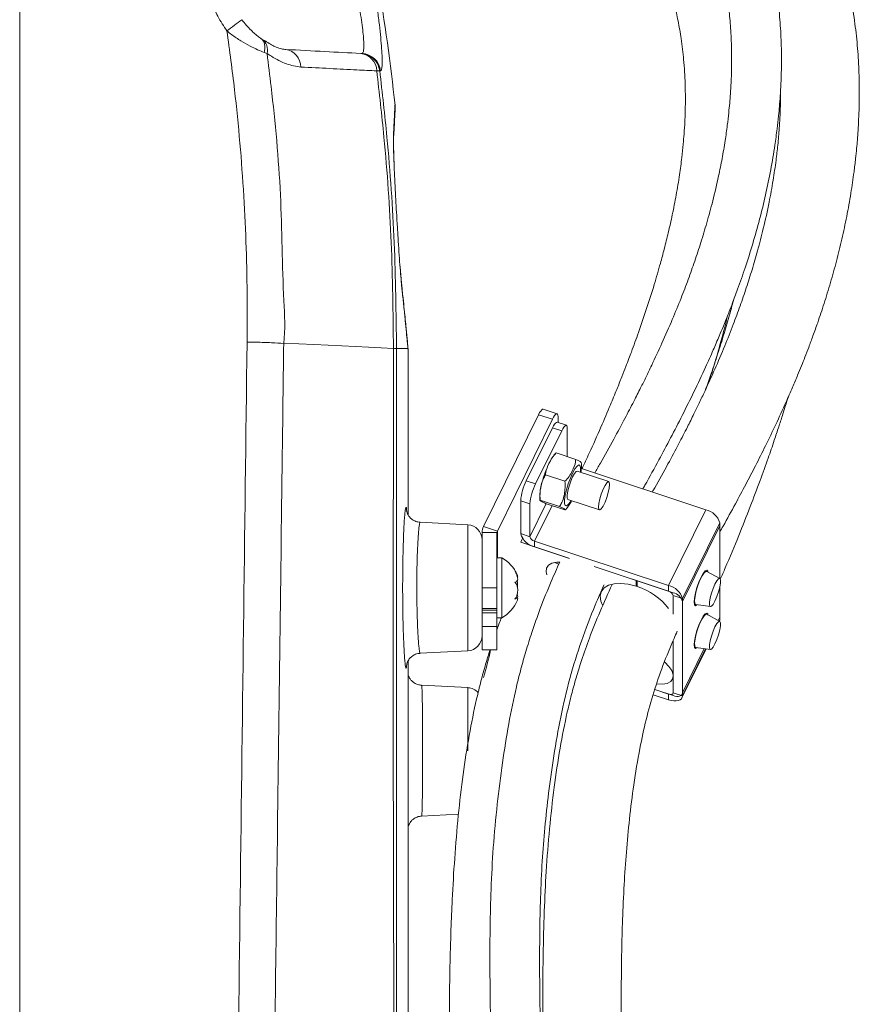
# Model space of a CAD drawing. Header units: millimetres. Extents: x 0 to 8410, y 0 to 5940.
# Tile 40 of 179: x 1547 to 1715, y 3866 to 4064. Entities that reach past the tile are written whole.
import ezdxf

# ---------------------------------------------------------------- set-up
doc = ezdxf.new("R2010")
doc.units = ezdxf.units.MM
doc.header["$LTSCALE"] = 10

msp = doc.modelspace()

# ---------------------------------------------------------------- linework, layer by layer
at = {"color": 7, "linetype": 'Continuous', "lineweight": 0}
for p, q in [((1546.85, 4082.21), (1546.85, 3769.37)), ((1595.2, 4060.16), (1595.47, 4059.98)), ((1615.37, 4057.09), (1615.55, 4057.09)), ((1599.85, 3998.92), (1599.85, 3998.92)), ((1624.85, 3964.45), (1624.85, 3997.29)), ((1654.73, 3984.8), (1651.95, 3985.72)), ((1651, 3984.6), (1639.95, 3962.18)), ((1653.78, 3983.68), (1642.73, 3961.25)), ((1654.91, 3983.02), (1654.91, 3984.23)), ((1653.78, 3981.95), (1648.54, 3971.32)), ((1655.64, 3981.34), (1650.39, 3970.71)), ((1656.58, 3982.47), (1654.73, 3983.08)), ((1656.76, 3981.9), (1656.76, 3976.19)), ((1653.37, 3975.35), (1653.09, 3974.81)), ((1654.52, 3976.9), (1654.56, 3976.92)), ((1658.46, 3975.63), (1654.56, 3976.92)), ((1659.59, 3973.79), (1684.58, 3965.52)), ((1656.3, 3971.24), (1652.39, 3972.53)), ((1665.09, 3971.17), (1658.78, 3973.26)), ((1655.22, 3966.18), (1651.31, 3967.47)), ((1656.9, 3967.57), (1663.2, 3965.48)), ((1624.5, 3965.54), (1624.53, 3965.19)), ((1647.42, 3967.32), (1647.42, 3960.73)), ((1649.27, 3966.71), (1649.27, 3960.11)), ((1656.3, 3965.51), (1652.39, 3966.8)), ((1657.52, 3967.14), (1657.61, 3967.33)), ((1636.81, 3962.52), (1627.23, 3963.02)), ((1687.36, 3962.88), (1687.36, 3951.72)), ((1687.36, 3951.72), (1687.36, 3962.31)), ((1639.65, 3960.95), (1639.65, 3949.87)), ((1642.65, 3960.95), (1642.65, 3949.87)), ((1657.05, 3955.82), (1647.42, 3959.01)), ((1650.2, 3959.23), (1677.09, 3950.33)), ((1650.2, 3958.08), (1657.23, 3955.76)), ((1643.65, 3955.87), (1642.65, 3955.87)), ((1643.65, 3944.2), (1643.65, 3955.87)), ((1654.2, 3954.96), (1655.07, 3954.62)), ((1670.6, 3951.33), (1662.16, 3954.12)), ((1662.16, 3954.12), (1677.09, 3949.19)), ((1687.35, 3951.73), (1684.74, 3953.15)), ((1639.65, 3949.87), (1639.65, 3945.69)), ((1642.65, 3949.87), (1642.65, 3945.69)), ((1670.6, 3950.19), (1670.6, 3951.33)), ((1670.6, 3950.19), (1670.78, 3950.56)), ((1670.78, 3950.12), (1670.78, 3951.27)), ((1678.01, 3948.88), (1670.78, 3951.27)), ((1687.36, 3943.95), (1687.36, 3950.02)), ((1687.36, 3950.02), (1687.36, 3943.38)), ((1646.7, 3947.82), (1646.4, 3947.82)), ((1678.01, 3948.31), (1678.01, 3944.58)), ((1679.87, 3947.69), (1679.87, 3928.19)), ((1639.65, 3945.69), (1639.65, 3945.41)), ((1642.65, 3945.69), (1642.65, 3945.41)), ((1679.87, 3928.76), (1679.87, 3947.12)), ((1682.54, 3946.51), (1685.49, 3946.09)), ((1639.65, 3945.41), (1639.65, 3944.87)), ((1639.65, 3944.87), (1642.65, 3944.87)), ((1639.65, 3944.87), (1639.65, 3940.37)), ((1642.65, 3945.41), (1642.65, 3944.87)), ((1642.65, 3944.2), (1642.65, 3944.87)), ((1642.65, 3943.87), (1642.65, 3944.2)), ((1642.65, 3943.87), (1643.65, 3943.87)), ((1642.65, 3943.87), (1642.65, 3942.13)), ((1643.65, 3943.87), (1643.65, 3944.2)), ((1687.35, 3943.12), (1684.74, 3944.55)), ((1642.65, 3942.13), (1642.65, 3937.41)), ((1687.36, 3943.38), (1687.33, 3943.14)), ((1639.65, 3940.37), (1639.65, 3937.41)), ((1678.01, 3939.27), (1678.01, 3928.8)), ((1682.54, 3937.9), (1685.49, 3937.49)), ((1627.24, 3936.72), (1636.81, 3937.22)), ((1639.65, 3937.41), (1642.65, 3937.41)), ((1679.78, 3927.78), (1684.62, 3937.61)), ((1624.54, 3934.49), (1624.51, 3934.22)), ((1636.81, 3929.83), (1627.51, 3930.31)), ((1677.09, 3927.39), (1673.99, 3928.41)), ((1674.32, 3929.45), (1678.01, 3928.23)), ((1677.09, 3928.54), (1674.32, 3929.45)), ((1627.52, 3904.04), (1634.93, 3904.43))]:
    msp.add_line(p, q, dxfattribs=at)
at = {"color": 8, "linetype": 'Continuous', "lineweight": 0}
for p, q in [((1594.07, 4061.04), (1594.2, 4060.94)), ((1596.51, 4057.07), (1595.94, 4057.29)), ((1619.3, 4053.59), (1619.12, 4053.6)), ((1623.64, 4009.24), (1623.56, 4010.03)), ((1653.78, 3983.68), (1651, 3984.6)), ((1655.64, 3981.34), (1653.78, 3981.95)), ((1648.54, 3971.32), (1650.39, 3970.71)), ((1649.27, 3966.71), (1647.42, 3967.32)), ((1652.54, 3966.75), (1649.27, 3960.11)), ((1653.71, 3966.36), (1650.2, 3959.23)), ((1684.58, 3965.52), (1677.09, 3950.33)), ((1636.81, 3937.22), (1636.81, 3962.52)), ((1642.73, 3961.25), (1639.95, 3962.18)), ((1687.36, 3962.88), (1679.87, 3947.69)), ((1679.87, 3947.12), (1687.36, 3962.31)), ((1642.65, 3960.95), (1639.65, 3960.95)), ((1642.73, 3961.25), (1642.73, 3955.87)), ((1647.42, 3960.73), (1649.27, 3960.11)), ((1647.42, 3959.01), (1647.78, 3959.75)), ((1650.2, 3959.23), (1650.2, 3958.08)), ((1642.65, 3949.87), (1639.65, 3949.87)), ((1677.09, 3949.19), (1677.09, 3950.33)), ((1679.87, 3947.69), (1678.01, 3948.31)), ((1642.65, 3945.69), (1639.65, 3945.69)), ((1642.65, 3945.41), (1639.65, 3945.41)), ((1687.04, 3943.3), (1687.36, 3943.95)), ((1642.65, 3942.13), (1639.65, 3942.13)), ((1687.36, 3943.38), (1687.26, 3943.17)), ((1679.87, 3928.76), (1684.26, 3937.66)), ((1684.52, 3937.62), (1679.87, 3928.19)), ((1636.81, 3917.18), (1636.81, 3929.83)), ((1677.09, 3927.39), (1677.09, 3928.54)), ((1678.01, 3928.8), (1679.87, 3928.19))]:
    msp.add_line(p, q, dxfattribs=at)
at = {"color": 7, "linetype": 'Continuous', "lineweight": 0, "flags": 128}
for points in [[(1599.85, 3998.92), (1602.89, 3998.8), (1605.86, 3998.67), (1608.74, 3998.55), (1611.54, 3998.42), (1614.25, 3998.29), (1616.88, 3998.16), (1619.43, 3998.03), (1621.88, 3997.9)], [(1651.95, 3985.72), (1651.94, 3985.73), (1651.8, 3985.7), (1651.63, 3985.57), (1651.43, 3985.34), (1651.22, 3985.01), (1651, 3984.6)], [(1654.91, 3984.23), (1654.89, 3984.52), (1654.82, 3984.72), (1654.72, 3984.8), (1654.58, 3984.78), (1654.41, 3984.65), (1654.22, 3984.42), (1654, 3984.09), (1653.78, 3983.68)], [(1653.78, 3981.95), (1654, 3982.37), (1654.22, 3982.7), (1654.41, 3982.93), (1654.58, 3983.06), (1654.72, 3983.08), (1654.73, 3983.08)], [(1656.76, 3981.9), (1656.74, 3982.19), (1656.68, 3982.38), (1656.57, 3982.47), (1656.43, 3982.45), (1656.26, 3982.32), (1656.07, 3982.08), (1655.86, 3981.75), (1655.64, 3981.34)], [(1658.78, 3973.26), (1658.56, 3973.2), (1658.22, 3972.81), (1657.84, 3972.13), (1657.45, 3971.25), (1657.12, 3970.27), (1656.87, 3969.3), (1656.73, 3968.47), (1656.73, 3967.87), (1656.87, 3967.58), (1656.9, 3967.57)], [(1665.27, 3970.61), (1665.2, 3971.06), (1665, 3971.18), (1664.71, 3970.96), (1664.34, 3970.42), (1663.95, 3969.63), (1663.58, 3968.68), (1663.28, 3967.69), (1663.09, 3966.77), (1663.02, 3966.05), (1663.09, 3965.6), (1663.28, 3965.48), (1663.58, 3965.7), (1663.95, 3966.24), (1664.34, 3967.03), (1664.71, 3967.98), (1665, 3968.97), (1665.2, 3969.88), (1665.27, 3970.61)], [(1655.24, 3955.02), (1654.65, 3955.02), (1653.69, 3954.83), (1652.98, 3954.42), (1652.58, 3953.81), (1652.52, 3953.06), (1652.66, 3952.5)], [(1682.83, 3946.47), (1682.79, 3946.42), (1682.48, 3946.27), (1682.28, 3946.46), (1682.21, 3946.99), (1682.28, 3947.79), (1682.48, 3948.8), (1682.79, 3949.9), (1683.18, 3951), (1683.61, 3951.99)], [(1684.74, 3953.15), (1684.58, 3953.15), (1684.24, 3952.87), (1683.83, 3952.26), (1683.4, 3951.38), (1682.99, 3950.34), (1682.65, 3949.24), (1682.41, 3948.21), (1682.31, 3947.35), (1682.34, 3946.77), (1682.52, 3946.51), (1682.54, 3946.51)], [(1683.61, 3951.99), (1684.05, 3952.76), (1684.44, 3953.25), (1684.75, 3953.41), (1684.95, 3953.21), (1685, 3953.01)], [(1686.4, 3950.62), (1686.02, 3949.75), (1685.68, 3948.77), (1685.43, 3947.82), (1685.3, 3946.99), (1685.3, 3946.4), (1685.43, 3946.11), (1685.68, 3946.16), (1686.02, 3946.54), (1686.4, 3947.21), (1686.78, 3948.09), (1687.11, 3949.06), (1687.36, 3950.02), (1687.49, 3950.84), (1687.49, 3951.44), (1687.36, 3951.72), (1687.11, 3951.67), (1686.78, 3951.29), (1686.4, 3950.62)], [(1670.6, 3950.19), (1669.01, 3950.59), (1667.51, 3950.76), (1666.16, 3950.68), (1665.02, 3950.37), (1664.15, 3949.83), (1663.59, 3949.09), (1663.37, 3948.19), (1663.49, 3947.17), (1663.8, 3946.37)], [(1682.83, 3937.86), (1682.79, 3937.82), (1682.48, 3937.67), (1682.28, 3937.86), (1682.21, 3938.39), (1682.28, 3939.19), (1682.48, 3940.19), (1682.79, 3941.3), (1683.18, 3942.4), (1683.61, 3943.38), (1684.05, 3944.16), (1684.44, 3944.65), (1684.75, 3944.8), (1684.95, 3944.61), (1685, 3944.4)], [(1684.74, 3944.55), (1684.58, 3944.55), (1684.24, 3944.26), (1683.83, 3943.65), (1683.4, 3942.78), (1682.99, 3941.73), (1682.65, 3940.64), (1682.41, 3939.61), (1682.31, 3938.75), (1682.34, 3938.16), (1682.52, 3937.91), (1682.54, 3937.9)], [(1686.4, 3938.61), (1686.78, 3939.48), (1687.11, 3940.46), (1687.36, 3941.42), (1687.49, 3942.24), (1687.49, 3942.83), (1687.36, 3943.12), (1687.11, 3943.07), (1686.78, 3942.69), (1686.4, 3942.02), (1686.02, 3941.14), (1685.68, 3940.17), (1685.43, 3939.21), (1685.3, 3938.39), (1685.3, 3937.8), (1685.43, 3937.51), (1685.68, 3937.56), (1686.02, 3937.94), (1686.4, 3938.61)], [(1674.72, 3930.58), (1674.77, 3930.57), (1675.89, 3930.51), (1676.83, 3930.69), (1677.53, 3931.09), (1677.93, 3931.67), (1678, 3932.41), (1677.74, 3933.24), (1677.17, 3934.1), (1676.33, 3934.93), (1676.3, 3934.95)], [(1678.01, 3928.8), (1678, 3928.7), (1677.94, 3928.61), (1677.86, 3928.54), (1677.74, 3928.49), (1677.6, 3928.46), (1677.44, 3928.46), (1677.27, 3928.49), (1677.09, 3928.54)], [(1679.87, 3928.19), (1679.81, 3927.87), (1679.66, 3927.6), (1679.4, 3927.39), (1679.05, 3927.24), (1678.63, 3927.17), (1678.15, 3927.17), (1677.63, 3927.24), (1677.09, 3927.39)], [(1678.01, 3928.23), (1678.38, 3928.13), (1678.72, 3928.08), (1679.04, 3928.08), (1679.32, 3928.13), (1679.56, 3928.23), (1679.73, 3928.37), (1679.83, 3928.55), (1679.87, 3928.76)]]:
    msp.add_lwpolyline(points, dxfattribs=at)
at = {"color": 8, "linetype": 'Continuous', "lineweight": 0, "flags": 128}
for points in [[(1657.84, 3972.9), (1658.3, 3973.72), (1658.72, 3974.28), (1659.06, 3974.53), (1659.31, 3974.44), (1659.44, 3974.02), (1659.44, 3973.32), (1659.42, 3973.05)], [(1657.53, 3967.35), (1657.38, 3967.1), (1656.96, 3966.55), (1656.61, 3966.3), (1656.36, 3966.39), (1656.23, 3966.8), (1656.23, 3967.51), (1656.36, 3968.45), (1656.61, 3969.55), (1656.96, 3970.72), (1657.38, 3971.87), (1657.84, 3972.9)]]:
    msp.add_lwpolyline(points, dxfattribs=at)
at = {"color": 7, "linetype": 'Continuous', "lineweight": 0}
for centre, radius, start, end in [((1174.85, 3997.87), 450, 6.2311, 12.6595), ((1658.29, 3966.42), 10.91, 153.3282, 175.2802), ((1660.15, 3965.81), 10.91, 153.3312, 175.2781), ((1683.79, 3961.91), 3.7, 15.2711, 77.6918), ((1636.65, 3959.52), 3, 0, 87), ((1642.42, 3960.94), 2.77, 153.4846, 179.8191), ((1643.35, 3960.95), 0.692, 153.4732, 179.82), ((1650.99, 3961.7), 3.7, 195.2702, 257.6921), ((1650.46, 3960.44), 1.23, 195.276, 257.6838), ((1640.25, 3949.75), 7, 23.1005, 60.9503), ((1666.87, 3937.83), 12.9, 37.5426, 72.3624), ((1676.3, 3946.72), 3.7, 15.2688, 77.6936), ((1676.82, 3947.98), 1.23, 15.2746, 77.6852), ((1677.49, 3946.47), 2.47, 15.2663, 77.6935), ((1640.25, 3949.99), 7, 299.0497, 336.9988), ((1636.65, 3940.22), 3, 273, 0), ((1567.35, 3953.64), 75.79, 343.3087, 347.6312), ((1636.65, 3926.83), 3, 41.4677, 87)]:
    msp.add_arc(centre, radius, start, end, dxfattribs=at)
at = {"color": 8, "linetype": 'Continuous', "lineweight": 0}
for centre, radius, start, end in [((1786.28, 3801.7), 326.63, 126.6213, 127.2756), ((1593.87, 4057.78), 2.72, 345.0817, 54.0983), ((1599.73, 4054.38), 3.54, 359.8324, 81.6997), ((1614.85, 4053.45), 3.68, 2.2283, 83.7398), ((1615.16, 4053.11), 3.99, 7.0271, 86.9378), ((1615.34, 4053.1), 3.99, 7.0316, 86.9447)]:
    msp.add_arc(centre, radius, start, end, dxfattribs=at)
at = {"color": 7, "linetype": 'Continuous', "lineweight": 0}
for points, knots in [([(1687.36, 3961.03), (1687.59, 3961.43), (1688.66, 3963.33), (1690.4, 3966.51), (1692.57, 3970.56), (1694.59, 3974.45), (1696.6, 3978.46), (1698.65, 3982.7), (1700.44, 3986.61), (1701.89, 3989.91), (1702.93, 3992.37), (1703.75, 3994.37), (1704.49, 3996.23), (1705.26, 3998.22), (1706.12, 4000.53), (1707.17, 4003.46), (1708.35, 4007.02), (1709.62, 4011.13), (1710.82, 4015.45), (1711.91, 4019.88), (1712.88, 4024.42), (1713.69, 4028.91), (1714.26, 4032.78), (1714.62, 4035.79), (1714.84, 4037.92), (1715, 4039.8), (1715.14, 4041.74), (1715.26, 4043.95), (1715.35, 4046.46), (1715.4, 4049.78), (1715.32, 4053.9), (1715.01, 4058.75), (1714.45, 4063.73), (1713.62, 4068.8), (1712.51, 4073.85), (1711.32, 4078.1), (1710.26, 4081.33), (1709.5, 4083.45), (1708.81, 4085.27), (1708.07, 4087.1), (1707.16, 4089.23), (1706.02, 4091.72), (1704.34, 4095.14), (1702, 4099.45), (1698.97, 4104.37), (1695.69, 4109.12), (1692.36, 4113.48), (1689.03, 4117.46), (1685.55, 4121.27), (1681.97, 4124.89), (1678.23, 4128.38), (1674.4, 4131.68), (1670.33, 4134.93), (1665.99, 4138.14), (1661.37, 4141.28), (1656.74, 4144.16), (1652.48, 4146.61), (1649.05, 4148.44), (1646.11, 4149.93), (1643.13, 4151.37), (1639.46, 4153.03), (1635.11, 4154.86), (1628.28, 4157.46), (1619.11, 4160.4), (1607.56, 4163.19), (1595.63, 4165.19), (1583.09, 4166.41), (1572.17, 4166.67), (1564.28, 4166.49), (1560.85, 4166.29), (1559.64, 4166.22)], [0, 0, 0, 0, 0.004348, 0.0203, 0.034155, 0.047589, 0.061875, 0.077022, 0.092735, 0.103422, 0.112088, 0.118719, 0.124631, 0.13163, 0.139735, 0.148951, 0.1623, 0.176871, 0.191787, 0.207043, 0.222643, 0.23859, 0.253314, 0.262519, 0.269619, 0.275396, 0.282059, 0.289745, 0.298462, 0.308217, 0.324564, 0.341827, 0.359515, 0.377636, 0.396202, 0.414191, 0.42402, 0.431827, 0.4378, 0.444476, 0.452618, 0.462236, 0.473338, 0.492576, 0.513562, 0.533507, 0.552342, 0.570059, 0.586651, 0.604754, 0.621396, 0.637992, 0.654959, 0.672611, 0.690641, 0.708821, 0.724537, 0.737041, 0.745245, 0.755314, 0.767695, 0.782393, 0.798388, 0.833771, 0.867819, 0.901508, 0.936458, 0.972574, 0.990344, 1, 1, 1, 1]), ([(1671.93, 3969.71), (1672.07, 3969.96), (1673.17, 3971.89), (1675.04, 3975.3), (1677.54, 3979.97), (1679.89, 3984.53), (1682.23, 3989.26), (1684.3, 3993.64), (1685.97, 3997.37), (1687.15, 4000.12), (1688.1, 4002.39), (1688.98, 4004.56), (1689.94, 4007.02), (1691.14, 4010.25), (1692.54, 4014.26), (1694.02, 4018.94), (1695.39, 4023.83), (1696.6, 4028.76), (1697.63, 4033.72), (1698.37, 4038.13), (1698.86, 4041.73), (1699.15, 4044.34), (1699.36, 4046.53), (1699.52, 4048.68), (1699.65, 4051.13), (1699.76, 4054.31), (1699.76, 4058.22), (1699.56, 4062.73), (1699.13, 4067.4), (1698.44, 4072.11), (1697.47, 4076.8), (1696.41, 4080.77), (1695.43, 4083.83), (1694.71, 4085.88), (1694.06, 4087.59), (1693.39, 4089.26), (1692.58, 4091.15), (1691.57, 4093.37), (1690.07, 4096.41), (1687.96, 4100.27), (1685.22, 4104.73), (1682.21, 4109.09), (1679.13, 4113.13), (1676.02, 4116.85), (1672.38, 4120.84), (1668.2, 4125.02), (1663.3, 4129.39), (1658.59, 4133.18), (1654, 4136.53), (1649.63, 4139.46), (1645.28, 4142.13), (1641.29, 4144.39), (1638.07, 4146.08), (1635.29, 4147.47), (1632.44, 4148.82), (1628.91, 4150.38), (1624.75, 4152.09), (1618.83, 4154.28), (1611.35, 4156.66), (1602.34, 4158.92), (1593.93, 4160.51), (1586.06, 4161.58), (1578.66, 4162.26), (1570.99, 4162.58), (1565.15, 4162.63), (1561.87, 4162.49), (1561.26, 4162.46)], [0, 0, 0, 0, 0.0027684, 0.0216654, 0.0381703, 0.0549552, 0.0726183, 0.0910788, 0.1039613, 0.114202, 0.1218133, 0.1293344, 0.1384852, 0.1492707, 0.1653708, 0.1833097, 0.2014771, 0.2198316, 0.2383745, 0.2568359, 0.2691327, 0.2788457, 0.2861206, 0.2938461, 0.303121, 0.3139518, 0.3299985, 0.3477151, 0.3657305, 0.3840416, 0.4026662, 0.4210812, 0.43144, 0.4397861, 0.4461358, 0.4526457, 0.4606088, 0.4700356, 0.4809367, 0.4998678, 0.5208904, 0.5410866, 0.5603044, 0.5785288, 0.5957468, 0.6207452, 0.6440396, 0.6677055, 0.686088, 0.7047315, 0.7233848, 0.7394263, 0.7521492, 0.7606145, 0.7711451, 0.784103, 0.7994842, 0.8159518, 0.8463251, 0.8756587, 0.9042393, 0.9261081, 0.9484963, 0.9714172, 0.9946137, 1, 1, 1, 1]), ([(1565.33, 4152.53), (1567.39, 4152.55), (1572.29, 4152.6), (1579.85, 4152.16), (1587.89, 4151.31), (1595.55, 4150.07), (1602.29, 4148.64), (1608.18, 4147.1), (1613.32, 4145.55), (1618.14, 4143.89), (1622.45, 4142.24), (1625.92, 4140.78), (1628.55, 4139.59), (1630.44, 4138.7), (1632.08, 4137.9), (1633.8, 4137.03), (1635.9, 4135.93), (1638.49, 4134.5), (1641.66, 4132.64), (1645.35, 4130.32), (1649.24, 4127.65), (1652.92, 4124.9), (1656.15, 4122.3), (1658.98, 4119.84), (1661.44, 4117.58), (1663.53, 4115.54), (1665.38, 4113.64), (1667.25, 4111.63), (1669.35, 4109.24), (1671.67, 4106.42), (1674.11, 4103.21), (1676.48, 4099.8), (1678.64, 4096.36), (1680.51, 4093.1), (1682.62, 4089.01), (1684.8, 4084.06), (1686.82, 4078.16), (1688.03, 4073.24), (1688.77, 4069.17), (1689.23, 4065.83), (1689.58, 4062.08), (1689.76, 4058.1), (1689.76, 4054.44), (1689.66, 4051.41), (1689.52, 4049.12), (1689.36, 4047.1), (1689.16, 4045.01), (1688.87, 4042.51), (1688.44, 4039.44), (1687.86, 4036.04), (1687.05, 4032.01), (1686.04, 4027.7), (1684.83, 4023.25), (1683.61, 4019.22), (1682.37, 4015.45), (1681.04, 4011.73), (1679.55, 4007.83), (1677.8, 4003.57), (1675.83, 3999.07), (1674.05, 3995.22), (1672.6, 3992.22), (1671.41, 3989.81), (1670, 3987.04), (1668.22, 3983.62), (1665.99, 3979.47), (1663.97, 3975.82), (1662.66, 3973.55), (1662.29, 3972.9)], [0, 0, 0, 0, 0.019212, 0.045556, 0.071908, 0.097356, 0.121943, 0.141007, 0.159535, 0.177528, 0.194433, 0.208678, 0.218083, 0.225716, 0.231598, 0.238145, 0.246938, 0.257978, 0.271267, 0.288483, 0.307764, 0.32581, 0.342159, 0.356811, 0.370497, 0.382278, 0.392194, 0.402887, 0.415978, 0.43145, 0.448195, 0.466465, 0.483764, 0.499784, 0.514539, 0.542872, 0.56972, 0.595977, 0.60894, 0.62345, 0.639512, 0.65713, 0.674145, 0.685546, 0.695057, 0.70268, 0.710586, 0.720903, 0.733634, 0.74838, 0.762575, 0.78285, 0.800638, 0.816334, 0.831287, 0.845859, 0.860765, 0.877823, 0.89662, 0.914318, 0.92355, 0.932349, 0.942988, 0.956542, 0.972992, 0.992306, 1, 1, 1, 1]), ([(1570.42, 4138.98), (1571.93, 4138.95), (1576.02, 4138.87), (1582.44, 4138.29), (1589.6, 4137.33), (1595.93, 4136.12), (1601.5, 4134.81), (1606.4, 4133.45), (1611.05, 4131.97), (1615.34, 4130.44), (1619.04, 4128.96), (1622.04, 4127.67), (1624.32, 4126.62), (1626.2, 4125.71), (1628.08, 4124.77), (1630.37, 4123.57), (1633.18, 4122.01), (1636.46, 4120.05), (1640.03, 4117.75), (1643.6, 4115.24), (1646.89, 4112.73), (1649.97, 4110.19), (1652.79, 4107.7), (1655.28, 4105.31), (1657.42, 4103.14), (1659.54, 4100.87), (1661.7, 4098.38), (1663.96, 4095.59), (1666.17, 4092.62), (1668.32, 4089.46), (1670.26, 4086.32), (1672.2, 4082.85), (1674.06, 4079.06), (1675.79, 4074.9), (1677.2, 4070.85), (1678.24, 4067.11), (1679.04, 4063.53), (1679.67, 4059.89), (1680.17, 4055.67), (1680.45, 4051.26), (1680.49, 4047.13), (1680.39, 4043.76), (1680.22, 4041.1), (1680.02, 4038.68), (1679.74, 4035.96), (1679.29, 4032.57), (1678.65, 4028.73), (1677.89, 4024.85), (1677.08, 4021.23), (1676.27, 4017.98), (1675.34, 4014.52), (1674.19, 4010.54), (1672.72, 4005.91), (1671.17, 4001.39), (1669.95, 3998.04), (1669.1, 3995.78), (1668.47, 3994.12), (1667.66, 3992.05), (1666.63, 3989.49), (1665.25, 3986.13), (1663.42, 3981.87), (1661.51, 3977.58), (1660.2, 3974.79), (1659.72, 3973.75)], [0, 0, 0, 0, 0.01575, 0.042622, 0.068724, 0.094073, 0.113849, 0.133173, 0.152036, 0.1704, 0.186774, 0.199476, 0.209671, 0.217348, 0.22492, 0.23559, 0.249382, 0.265251, 0.283907, 0.303684, 0.32179, 0.338172, 0.35652, 0.372063, 0.384806, 0.39801, 0.414739, 0.430328, 0.448033, 0.466834, 0.48441, 0.500679, 0.523935, 0.545486, 0.566234, 0.58637, 0.601934, 0.619317, 0.63937, 0.662116, 0.681265, 0.696761, 0.708563, 0.717703, 0.729733, 0.745487, 0.763593, 0.781332, 0.797338, 0.811597, 0.824185, 0.842782, 0.86356, 0.88421, 0.900848, 0.906411, 0.913155, 0.921952, 0.932804, 0.945708, 0.964713, 0.986886, 1, 1, 1, 1]), ([(1595.2, 4060.17), (1595.07, 4060.25), (1594.75, 4060.46), (1594.06, 4061.03), (1593.23, 4061.79), (1592.33, 4062.73), (1591.74, 4063.48), (1591.44, 4063.86)], [0, 0, 0, 0, 0.122771, 0.315269, 0.508472, 0.748467, 1, 1, 1, 1]), ([(1600.25, 4057.89), (1599.98, 4057.92), (1599.43, 4057.97), (1598.41, 4058.32), (1597.44, 4058.79), (1596.59, 4059.31), (1596.01, 4059.68), (1595.83, 4059.79)], [0, 0, 0, 0, 0.241461, 0.505604, 0.702983, 0.905467, 1, 1, 1, 1]), ([(1600.25, 4057.89), (1602.91, 4057.75), (1608.26, 4057.47), (1612.92, 4057.22), (1615.25, 4057.1)], [0, 0, 0, 0, 0.499163, 1, 1, 1, 1]), ([(1699.57, 4049.78), (1699.57, 4049.63), (1699.6, 4048.55), (1699.55, 4046.67), (1699.46, 4044.27), (1699.33, 4042.21), (1699.18, 4040.4), (1698.98, 4038.25), (1698.64, 4035.34), (1698.08, 4031.52), (1697.25, 4026.95), (1696.2, 4022.23), (1695.03, 4017.71), (1693.88, 4013.75), (1692.71, 4010.06), (1691.45, 4006.4), (1690.02, 4002.52), (1688.34, 3998.28), (1686.43, 3993.81), (1684.69, 3989.98), (1683.27, 3986.99), (1682.12, 3984.61), (1680.76, 3981.9), (1679.03, 3978.56), (1676.85, 3974.49), (1675.08, 3971.25), (1674, 3969.37), (1673.83, 3969.08)], [0, 0, 0, 0, 0.006116, 0.04131, 0.071866, 0.097798, 0.119117, 0.140433, 0.178676, 0.228713, 0.283698, 0.34877, 0.403882, 0.450344, 0.494927, 0.53939, 0.585035, 0.63726, 0.695257, 0.750199, 0.778828, 0.80597, 0.838226, 0.879595, 0.930005, 0.989346, 1, 1, 1, 1]), ([(1621.9, 4040.41), (1621.93, 4040.89), (1621.99, 4041.91), (1622.06, 4043.2), (1622.13, 4044.33), (1622.17, 4045.19), (1622.2, 4045.78), (1622.21, 4045.92), (1622.21, 4046.03), (1622.22, 4046.08), (1622.22, 4046.21), (1622.22, 4046.41), (1622.2, 4046.59), (1622.2, 4046.71)], [0, 0, 0, 0, 0.132307, 0.283593, 0.442663, 0.609643, 0.777152, 0.945552, 0.968317, 0.981403, 0.986435, 0.990563, 1, 1, 1, 1]), ([(1621.9, 4040.35), (1621.94, 4040.94), (1622.02, 4042.09), (1622.09, 4043.46), (1622.14, 4044.52), (1622.17, 4045.21), (1622.2, 4045.69), (1622.21, 4045.9), (1622.21, 4045.91), (1622.21, 4045.92)], [0, 0, 0, 0, 0.181368, 0.353224, 0.507511, 0.654645, 0.807807, 0.956896, 1, 1, 1, 1]), ([(1621.86, 4040.36), (1621.88, 4040.46), (1621.93, 4040.65), (1621.91, 4040.94), (1621.89, 4041.11), (1621.89, 4041.2)], [0, 0, 0, 0, 0.388464, 0.671222, 1, 1, 1, 1]), ([(1621.92, 4037.37), (1621.91, 4037.81), (1621.89, 4038.65), (1621.89, 4039.61), (1621.89, 4040.17), (1621.91, 4040.43), (1621.91, 4040.52)], [0, 0, 0, 0, 0.30427, 0.576494, 0.859595, 1, 1, 1, 1]), ([(1623.56, 4010.03), (1623.51, 4010.59), (1623.4, 4011.73), (1623.21, 4014.04), (1623.03, 4016.6), (1622.84, 4019.4), (1622.68, 4021.87), (1622.54, 4024.25), (1622.41, 4026.53), (1622.26, 4029.21), (1622.12, 4031.88), (1622.01, 4034.45), (1621.93, 4036.4), (1621.91, 4037.33), (1621.9, 4037.63)], [0, 0, 0, 0, 0.089724, 0.182965, 0.276205, 0.369576, 0.46296, 0.512453, 0.594462, 0.676469, 0.768986, 0.861498, 0.954899, 1, 1, 1, 1]), ([(1621.99, 4035.32), (1621.97, 4035.78), (1621.94, 4036.7), (1621.92, 4037.43), (1621.91, 4037.81)], [0, 0, 0, 0, 0.498482, 1, 1, 1, 1]), ([(1623.62, 4009.72), (1623.58, 4010.11), (1623.5, 4010.95), (1623.37, 4012.4), (1623.27, 4013.59), (1623.21, 4014.31), (1623.2, 4014.44)], [0, 0, 0, 0, 0.294111, 0.631267, 0.931237, 1, 1, 1, 1]), ([(1623.62, 4009.61), (1623.61, 4009.68), (1623.59, 4009.89), (1623.57, 4010.14), (1623.55, 4010.31)], [0, 0, 0, 0, 0.322797, 1, 1, 1, 1]), ([(1623.64, 4009.24), (1623.64, 4009.3), (1623.63, 4009.42), (1623.64, 4009.54), (1623.62, 4009.61), (1623.62, 4009.61)], [0, 0, 0, 0, 0.477315, 0.957559, 1, 1, 1, 1]), ([(1624.77, 3998.39), (1624.75, 3998.51), (1624.72, 3998.84), (1624.64, 3999.71), (1624.52, 4000.94), (1624.37, 4002.41), (1624.2, 4004.14), (1623.98, 4006.25), (1623.8, 4008.03), (1623.66, 4009.17), (1623.64, 4009.41)], [0, 0, 0, 0, 0.086875, 0.237432, 0.387387, 0.519032, 0.657963, 0.80091, 0.957591, 1, 1, 1, 1]), ([(1690.1, 4007.49), (1689.85, 4006.55), (1689.26, 4004.34), (1688.21, 4000.76), (1686.99, 3996.83), (1685.74, 3993.1), (1684.91, 3990.74), (1684.52, 3989.66), (1684.52, 3989.65)], [0, 0, 0, 0, 0.158949, 0.372106, 0.603696, 0.819065, 0.998742, 1, 1, 1, 1]), ([(1685.24, 3991.22), (1685.43, 3991.85), (1686.13, 3994.1), (1687.29, 3998.14), (1688.32, 4001.93), (1688.86, 4004.11), (1688.95, 4004.51)], [0, 0, 0, 0, 0.142563, 0.505573, 0.910412, 1, 1, 1, 1]), ([(1599.85, 3998.92), (1599.07, 3998.96), (1597.52, 3999.06), (1594.95, 3999.14), (1593.25, 3999.17), (1592.64, 3999.18), (1592.48, 3999.18)], [0, 0, 0, 0, 0.393543, 0.787086, 0.944309, 1, 1, 1, 1]), ([(1622.49, 3997.84), (1622.5, 3959.86), (1622.53, 3899.34), (1622.46, 3838.81), (1622.44, 3816.28)], [0, 0, 0, 0, 0.627629, 1, 1, 1, 1]), ([(1624.79, 3997.87), (1624.69, 3997.87), (1624.48, 3997.87), (1623.73, 3997.87), (1622.9, 3997.87), (1622.49, 3997.87)], [0, 0, 0, 0, 0.319811, 0.653219, 1, 1, 1, 1]), ([(1624.81, 3997.62), (1624.81, 3997.63), (1624.81, 3997.67), (1624.81, 3997.7), (1624.8, 3997.76), (1624.79, 3997.88), (1624.78, 3998.08), (1624.75, 3998.35), (1624.75, 3998.39)], [0, 0, 0, 0, 0.0088648, 0.0518365, 0.1557954, 0.4317255, 0.9297591, 1, 1, 1, 1]), ([(1624.85, 3997.29), (1624.85, 3997.29), (1624.84, 3997.31), (1624.85, 3997.24), (1624.81, 3997.64), (1624.79, 3997.87)], [0, 0, 0, 0, 0.0170589, 0.42528, 1, 1, 1, 1]), ([(1687.47, 3951.57), (1687.81, 3952.33), (1689.09, 3955.26), (1691.1, 3960.13), (1693.42, 3965.97), (1695.38, 3971.15), (1696.98, 3975.57), (1698.22, 3979.16), (1699.16, 3982), (1699.98, 3984.55), (1700.59, 3986.49), (1700.94, 3987.67), (1701.03, 3987.96)], [0, 0, 0, 0, 0.062405, 0.239917, 0.400661, 0.544101, 0.66783, 0.766702, 0.840286, 0.902523, 0.976345, 1, 1, 1, 1]), ([(1654.56, 3976.92), (1654.27, 3976.61), (1653.67, 3975.97), (1652.99, 3974.63), (1652.46, 3973.48), (1652.41, 3972.68), (1652.39, 3972.53)], [0, 0, 0, 0, 0.244944, 0.500123, 0.90494, 1, 1, 1, 1]), ([(1654.51, 3976.91), (1654.5, 3976.9), (1654.28, 3976.72), (1653.91, 3976.22), (1653.56, 3975.72), (1653.37, 3975.35), (1653.37, 3975.35)], [0, 0, 0, 0, 0.0319571, 0.4284726, 0.9947887, 1, 1, 1, 1]), ([(1656.3, 3971.24), (1656.59, 3971.55), (1657.18, 3972.19), (1657.87, 3973.53), (1658.39, 3974.68), (1658.45, 3975.47), (1658.46, 3975.63)], [0, 0, 0, 0, 0.244946, 0.500123, 0.90494, 1, 1, 1, 1]), ([(1658.46, 3975.63), (1658.69, 3975.52), (1659.32, 3975.22), (1659.66, 3975.02), (1659.6, 3974.98), (1659.59, 3974.98)], [0, 0, 0, 0, 0.3559888, 0.9678249, 1, 1, 1, 1]), ([(1653.09, 3974.81), (1653, 3974.62), (1652.74, 3974.07), (1652.33, 3973.06), (1651.91, 3971.8), (1651.6, 3970.71), (1651.49, 3970.1), (1651.44, 3969.87)], [0, 0, 0, 0, 0.127144, 0.373805, 0.614676, 0.855305, 1, 1, 1, 1]), ([(1659.5, 3973.02), (1659.55, 3973.36), (1659.66, 3974.05), (1659.61, 3974.67), (1659.58, 3974.98)], [0, 0, 0, 0, 0.491092, 1, 1, 1, 1]), ([(1651.31, 3967.47), (1651.29, 3968.02), (1651.24, 3969.5), (1651.65, 3971.25), (1652.24, 3972.27), (1652.39, 3972.53)], [0, 0, 0, 0, 0.303239, 0.824413, 1, 1, 1, 1]), ([(1651.44, 3969.87), (1651.41, 3969.71), (1651.29, 3969.12), (1651.2, 3968.32), (1651.25, 3967.7), (1651.27, 3967.42)], [0, 0, 0, 0, 0.177279, 0.635175, 1, 1, 1, 1]), ([(1656.3, 3971.24), (1656.32, 3970.7), (1656.37, 3969.21), (1655.96, 3967.47), (1655.37, 3966.44), (1655.22, 3966.18)], [0, 0, 0, 0, 0.303244, 0.824428, 1, 1, 1, 1]), ([(1651.31, 3967.47), (1651.29, 3967.45), (1651.24, 3967.38), (1651.65, 3967.13), (1652.24, 3966.86), (1652.39, 3966.8)], [0, 0, 0, 0, 0.303241, 0.824419, 1, 1, 1, 1]), ([(1656.3, 3965.51), (1656.32, 3965.53), (1656.37, 3965.6), (1655.96, 3965.84), (1655.37, 3966.11), (1655.22, 3966.18)], [0, 0, 0, 0, 0.30324, 0.824416, 1, 1, 1, 1]), ([(1656.33, 3965.5), (1656.34, 3965.51), (1656.56, 3965.68), (1656.91, 3966.16), (1657.29, 3966.68), (1657.49, 3967.09), (1657.52, 3967.14)], [0, 0, 0, 0, 0.022357, 0.399557, 0.934999, 1, 1, 1, 1]), ([(1624.24, 3934.39), (1624.21, 3934.68), (1624.14, 3935.28), (1624.04, 3936.71), (1623.95, 3938.48), (1623.87, 3940.59), (1623.8, 3942.94), (1623.75, 3945.5), (1623.72, 3948.4), (1623.72, 3951.37), (1623.75, 3954.27), (1623.79, 3956.83), (1623.86, 3959.19), (1623.94, 3961.3), (1624.03, 3963.06), (1624.13, 3964.49), (1624.2, 3965.08), (1624.23, 3965.37)], [0, 0, 0, 0, 0.065546, 0.131055, 0.196565, 0.262071, 0.327578, 0.393147, 0.458716, 0.540508, 0.606152, 0.671795, 0.737478, 0.80316, 0.868802, 0.934444, 1, 1, 1, 1]), ([(1627.23, 3963.06), (1627.08, 3963.06), (1626.64, 3963.06), (1625.99, 3963.33), (1625.37, 3963.76), (1624.96, 3964.24), (1624.71, 3964.68), (1624.58, 3965), (1624.53, 3965.2), (1624.51, 3965.28), (1624.52, 3965.26), (1624.52, 3965.26)], [0, 0, 0, 0, 0.085173, 0.249198, 0.389576, 0.513398, 0.622747, 0.719944, 0.818166, 0.95364, 1, 1, 1, 1]), ([(1655.24, 3955.02), (1654.67, 3953.73), (1653.31, 3950.7), (1651.43, 3946.01), (1649.74, 3941.3), (1648.47, 3937.23), (1647.44, 3933.58), (1646.24, 3928.78), (1644.95, 3922.52), (1643.7, 3914.64), (1642.65, 3906.36), (1641.87, 3897.88), (1641.44, 3889.66), (1641.26, 3882.14), (1641.22, 3875.21), (1641.27, 3868.37), (1641.41, 3859.67), (1641.68, 3848.96), (1642.08, 3836.39), (1642.46, 3823.59), (1642.75, 3810.84), (1642.9, 3798.31), (1642.9, 3786.15), (1642.73, 3774.53), (1642.41, 3763.77), (1642, 3753.48), (1641.5, 3743.17), (1640.87, 3732.1), (1640.11, 3720.17), (1639.28, 3708.3), (1638.41, 3696.54), (1637.52, 3684.97), (1636.55, 3672.66), (1635.53, 3659.97), (1634.59, 3648.55), (1633.54, 3638.88), (1632.37, 3631.08), (1630.91, 3624.01), (1629.15, 3617.74), (1627.14, 3612.28), (1624.96, 3607.62), (1622.67, 3603.72), (1620.33, 3600.5), (1617.86, 3597.82), (1615.95, 3596.02), (1614.74, 3595.22), (1614.5, 3595.06)], [0, 0, 0, 0, 0.012968, 0.030639, 0.045687, 0.057451, 0.06782, 0.078274, 0.099582, 0.121482, 0.144368, 0.16807, 0.190869, 0.21117, 0.228901, 0.246926, 0.26649, 0.29919, 0.33344, 0.368118, 0.402654, 0.436594, 0.469523, 0.501042, 0.530817, 0.556831, 0.584658, 0.614594, 0.646869, 0.681734, 0.711129, 0.742446, 0.77585, 0.811131, 0.845499, 0.868471, 0.889788, 0.90924, 0.926761, 0.942383, 0.956188, 0.968307, 0.978898, 0.988289, 0.997714, 1, 1, 1, 1]), ([(1646.78, 3951.96), (1646.78, 3951.96), (1646.84, 3951.97), (1646.82, 3952.17), (1646.69, 3952.54), (1646.47, 3952.96), (1646.3, 3953.22), (1646.25, 3953.31)], [0, 0, 0, 0, 0.037238, 0.318637, 0.585297, 0.865256, 1, 1, 1, 1]), ([(1646.25, 3953.31), (1646.39, 3953.02), (1646.65, 3952.53), (1646.82, 3951.86), (1646.83, 3951.4), (1646.68, 3951.1), (1646.47, 3951), (1646.3, 3951.01), (1646.25, 3951.01)], [0, 0, 0, 0, 0.235585, 0.408169, 0.581154, 0.74508, 0.917187, 1, 1, 1, 1]), ([(1665.75, 3950.54), (1664.94, 3948.73), (1663.36, 3945.21), (1661.3, 3940.14), (1659.73, 3935.69), (1658.55, 3931.89), (1657.6, 3928.44), (1656.46, 3923.76), (1655.24, 3917.57), (1654.07, 3909.72), (1653.15, 3901.47), (1652.51, 3893.17), (1652.16, 3885.78), (1651.98, 3879.57), (1651.89, 3874.25), (1651.84, 3868.9), (1651.85, 3863.23), (1651.92, 3853.83), (1652.21, 3840.69), (1652.7, 3823.98), (1653.07, 3807.31), (1653.2, 3791.13), (1653.05, 3775.79), (1652.66, 3762.71), (1652.18, 3751.34), (1651.66, 3741.08), (1651.02, 3730.1), (1650.26, 3718.33), (1649.44, 3706.69), (1648.59, 3695.23), (1647.73, 3684), (1646.8, 3672.17), (1645.83, 3660.03), (1644.86, 3648.21), (1643.65, 3637.18), (1642.04, 3627.18), (1639.95, 3618.17), (1637.42, 3610.23), (1634.46, 3603.43), (1631.2, 3597.79), (1627.7, 3593.16), (1623.96, 3589.26), (1620.18, 3586.25), (1616.74, 3584.05), (1614.64, 3583.08), (1613.73, 3582.67)], [0, 0, 0, 0, 0.017609, 0.034277, 0.047688, 0.057916, 0.067565, 0.077318, 0.097354, 0.118403, 0.140571, 0.163006, 0.183789, 0.198365, 0.211527, 0.225339, 0.24009, 0.255847, 0.298676, 0.342695, 0.386442, 0.428925, 0.469178, 0.506413, 0.531509, 0.558317, 0.587008, 0.617766, 0.650794, 0.678482, 0.707826, 0.738951, 0.771433, 0.803104, 0.831616, 0.858073, 0.882161, 0.903783, 0.923012, 0.939909, 0.954513, 0.968225, 0.981937, 0.992198, 1, 1, 1, 1]), ([(1613.76, 3583.16), (1615, 3583.74), (1617.93, 3585.1), (1622.11, 3588.12), (1626.68, 3592.42), (1630.95, 3597.92), (1634.7, 3604.6), (1637.92, 3612.32), (1640.56, 3621.16), (1642.6, 3631.13), (1644.03, 3641.62), (1645.01, 3652.43), (1645.84, 3663.39), (1646.68, 3674.41), (1647.76, 3688.66), (1649.06, 3706.31), (1650.52, 3727.46), (1651.63, 3746.17), (1652.35, 3762.27), (1652.76, 3775.64), (1652.93, 3789.03), (1652.89, 3802.28), (1652.69, 3814.91), (1652.39, 3826.55), (1652.06, 3837.02), (1651.75, 3846.43), (1651.53, 3854.03), (1651.39, 3860.05), (1651.3, 3864.75), (1651.23, 3869.55), (1651.2, 3874.87), (1651.23, 3880.99), (1651.37, 3887.82), (1651.69, 3894.82), (1652.24, 3901.82), (1653, 3908.87), (1654.03, 3916.3), (1655.4, 3924.04), (1657.22, 3931.79), (1659.55, 3939.29), (1661.93, 3945.49), (1663.55, 3949.13), (1664.16, 3950.49)], [0, 0, 0, 0, 0.010661, 0.025293, 0.039984, 0.059605, 0.079446, 0.099703, 0.124914, 0.15146, 0.179179, 0.207676, 0.236392, 0.265238, 0.294275, 0.348393, 0.4041, 0.460741, 0.495599, 0.530595, 0.565671, 0.600599, 0.634342, 0.664476, 0.691704, 0.716187, 0.738121, 0.751124, 0.763231, 0.774868, 0.788675, 0.804803, 0.82277, 0.842107, 0.859799, 0.878151, 0.898314, 0.919681, 0.941644, 0.963903, 0.986525, 1, 1, 1, 1]), ([(1646.25, 3951.01), (1646.39, 3950.83), (1646.65, 3950.51), (1646.82, 3949.8), (1646.83, 3949.11), (1646.68, 3948.43), (1646.47, 3947.92), (1646.3, 3947.66), (1646.25, 3947.58)], [0, 0, 0, 0, 0.235569, 0.40816, 0.581155, 0.745077, 0.917178, 1, 1, 1, 1]), ([(1646.8, 3950.03), (1646.8, 3950.23), (1646.82, 3950.65), (1646.74, 3951.12), (1646.65, 3951.33), (1646.65, 3951.34)], [0, 0, 0, 0, 0.463558, 0.959581, 1, 1, 1, 1]), ([(1646.25, 3947.58), (1646.39, 3947.68), (1646.65, 3947.85), (1646.82, 3947.81), (1646.83, 3947.61), (1646.74, 3947.36), (1646.69, 3947.25)], [0, 0, 0, 0, 0.329983, 0.571752, 0.814099, 1, 1, 1, 1]), ([(1646.78, 3947.78), (1646.78, 3947.81), (1646.84, 3948.03), (1646.83, 3948.33), (1646.73, 3948.49), (1646.69, 3948.56)], [0, 0, 0, 0, 0.068988, 0.590376, 1, 1, 1, 1]), ([(1643.55, 3943.87), (1643.42, 3943.56), (1643.1, 3942.78), (1642.82, 3941.95), (1642.65, 3941.46)], [0, 0, 0, 0, 0.397918, 1, 1, 1, 1]), ([(1612.69, 3565.5), (1613.18, 3565.64), (1615.14, 3566.17), (1618.66, 3567.49), (1623.35, 3569.66), (1628.26, 3572.61), (1633.11, 3576.28), (1637.63, 3580.58), (1641.68, 3585.35), (1645.63, 3591.05), (1649.25, 3597.72), (1652.41, 3605.33), (1655.25, 3614.27), (1657.69, 3624.61), (1659.59, 3636.36), (1660.84, 3648.33), (1661.74, 3660.38), (1662.62, 3672.51), (1663.7, 3687.21), (1664.97, 3704.72), (1666.39, 3725.16), (1667.58, 3744.45), (1668.43, 3762.39), (1668.91, 3778.81), (1669.02, 3795.24), (1668.84, 3810.14), (1668.54, 3823.13), (1668.22, 3833.9), (1667.93, 3843.61), (1667.75, 3851.45), (1667.65, 3857.65), (1667.6, 3862.44), (1667.59, 3866.99), (1667.61, 3871.78), (1667.68, 3877.2), (1667.85, 3883.5), (1668.14, 3890.16), (1668.6, 3896.89), (1669.23, 3903.58), (1670.1, 3910.53), (1671.2, 3917.21), (1672.55, 3923.44), (1674.1, 3929.01), (1675.98, 3934.44), (1677.62, 3938.44), (1678.62, 3940.67), (1678.83, 3941.15)], [0, 0, 0, 0, 0.003844, 0.015211, 0.02815, 0.042585, 0.058017, 0.073615, 0.08925, 0.104809, 0.125446, 0.145976, 0.166476, 0.195656, 0.225449, 0.255632, 0.285848, 0.316166, 0.346995, 0.396623, 0.448217, 0.501123, 0.542049, 0.583257, 0.624559, 0.665355, 0.695036, 0.721925, 0.746145, 0.767838, 0.780678, 0.792617, 0.803723, 0.814798, 0.828449, 0.844385, 0.862001, 0.878358, 0.895179, 0.912936, 0.931994, 0.947493, 0.962994, 0.978654, 0.995423, 1, 1, 1, 1]), ([(1624.53, 3934.47), (1624.53, 3934.47), (1624.53, 3934.47), (1624.56, 3934.64), (1624.68, 3934.98), (1624.94, 3935.47), (1625.42, 3936.02), (1626.11, 3936.47), (1626.76, 3936.71), (1627.15, 3936.7), (1627.24, 3936.69)], [0, 0, 0, 0, 0.1216072, 0.2479322, 0.3549789, 0.4779078, 0.620939, 0.7788137, 0.9491109, 1, 1, 1, 1]), ([(1641.27, 3937.41), (1640.97, 3936.46), (1640.31, 3934.39), (1639.42, 3931.1), (1638.26, 3926.36), (1637.01, 3920.15), (1635.8, 3912.33), (1634.84, 3904.08), (1634.14, 3895.69), (1633.69, 3888.06), (1633.42, 3881.53), (1633.26, 3876.03), (1633.15, 3870.66), (1633.09, 3865.09), (1633.06, 3856.6), (1633.17, 3845.15), (1633.5, 3830.85), (1633.86, 3816.43), (1634.11, 3802.21), (1634.19, 3788.39), (1634.07, 3775.2), (1633.78, 3763.41), (1633.38, 3752.54), (1632.9, 3742.06), (1632.28, 3730.72), (1631.5, 3718.43), (1630.78, 3708.23), (1630.3, 3702.1), (1630.17, 3700.42)], [0, 0, 0, 0, 0.013501, 0.029292, 0.045228, 0.077788, 0.111445, 0.146636, 0.182992, 0.217743, 0.242735, 0.265015, 0.286813, 0.310043, 0.334799, 0.393092, 0.453352, 0.513869, 0.573606, 0.63167, 0.687163, 0.739309, 0.779999, 0.823922, 0.871426, 0.922896, 0.978762, 1, 1, 1, 1]), ([(1621.48, 3701.33), (1621.73, 3705.55), (1622.67, 3721.79), (1624.85, 3750.01), (1624.85, 3786.13), (1624.85, 3822.23), (1624.85, 3858.34), (1624.85, 3894.46), (1624.85, 3920.1), (1624.85, 3933.71), (1624.85, 3935.27)], [0, 0, 0, 0, 0.054238, 0.208557, 0.362658, 0.516977, 0.671296, 0.825614, 0.979933, 1, 1, 1, 1]), ([(1627.52, 3930.34), (1627.26, 3930.36), (1626.73, 3930.4), (1626.04, 3930.76), (1625.49, 3931.21), (1625.12, 3931.69), (1624.92, 3932.09), (1624.87, 3932.26), (1624.85, 3932.31)], [0, 0, 0, 0, 0.206725, 0.429468, 0.621909, 0.790586, 0.936087, 1, 1, 1, 1]), ([(1624.85, 3902.03), (1624.88, 3902.11), (1624.95, 3902.33), (1625.23, 3902.83), (1625.73, 3903.38), (1626.43, 3903.81), (1627.07, 3904.04), (1627.44, 3904.02), (1627.51, 3904.02)], [0, 0, 0, 0, 0.088044, 0.272359, 0.469988, 0.69621, 0.94178, 1, 1, 1, 1])]:
    msp.add_open_spline(points, degree=3, knots=knots, dxfattribs=at)
at = {"color": 8, "linetype": 'Continuous', "lineweight": 0}
for points, knots in [([(1617.69, 4072.27), (1617.86, 4071.27), (1618.18, 4069.28), (1618.61, 4066.32), (1618.98, 4063.48), (1619.27, 4060.84), (1619.47, 4058.52), (1619.6, 4056.57), (1619.62, 4055.07), (1619.56, 4053.85), (1619.4, 4053.69), (1619.3, 4053.59)], [0, 0, 0, 0, 0.102541, 0.205071, 0.311166, 0.417249, 0.523264, 0.629274, 0.736993, 0.844713, 1, 1, 1, 1]), ([(1615.55, 4057.09), (1615.66, 4057.16), (1615.84, 4057.29), (1615.94, 4058.23), (1615.92, 4059.4), (1615.81, 4060.93), (1615.61, 4062.74), (1615.3, 4064.82), (1614.93, 4067.04), (1614.48, 4069.37), (1614.14, 4070.93), (1613.96, 4071.72)], [0, 0, 0, 0, 0.155415, 0.261265, 0.37039, 0.474528, 0.581793, 0.686359, 0.793923, 0.895707, 1, 1, 1, 1]), ([(1588.46, 4061.61), (1587.81, 4062.57), (1586.5, 4064.51), (1585.34, 4067.43), (1584.94, 4069.34), (1584.78, 4070.08)], [0, 0, 0, 0, 0.371677, 0.755664, 1, 1, 1, 1]), ([(1592.48, 3999.18), (1592.51, 4001.99), (1592.58, 4011.74), (1591.98, 4028.63), (1590.48, 4046.65), (1588.99, 4057.67), (1588.46, 4061.61)], [0, 0, 0, 0, 0.134346, 0.46751, 0.809453, 1, 1, 1, 1]), ([(1595.94, 4057.29), (1595.51, 4057.46), (1594.63, 4057.81), (1593.03, 4058.6), (1591.25, 4059.6), (1589.68, 4060.65), (1588.77, 4061.36), (1588.46, 4061.61)], [0, 0, 0, 0, 0.194266, 0.395995, 0.630788, 0.873337, 1, 1, 1, 1]), ([(1595.2, 4060.16), (1595.37, 4060.02), (1595.71, 4059.73), (1595.99, 4059.04), (1596.1, 4058.22), (1595.99, 4057.6), (1595.94, 4057.29)], [0, 0, 0, 0, 0.250006, 0.500015, 0.750006, 1, 1, 1, 1]), ([(1596.51, 4057.07), (1596.78, 4054.87), (1597.95, 4045.45), (1599.5, 4028.91), (1599.55, 4011.73), (1600.2, 4001.75), (1599.85, 3998.92), (1599.85, 3998.92)], [0, 0, 0, 0, 0.114223, 0.488488, 0.853095, 0.999998, 1, 1, 1, 1]), ([(1603.28, 4054.37), (1602.32, 4054.52), (1600.37, 4054.82), (1598.09, 4056.07), (1596.79, 4056.89), (1596.51, 4057.07)], [0, 0, 0, 0, 0.429193, 0.874314, 1, 1, 1, 1]), ([(1618.52, 4053.59), (1617.21, 4053.66), (1614.21, 4053.81), (1609.16, 4054.07), (1605.24, 4054.27), (1603.28, 4054.37)], [0, 0, 0, 0, 0.2796693, 0.6395219, 1, 1, 1, 1]), ([(1619.12, 4053.6), (1619.08, 4053.6), (1618.99, 4053.61), (1618.68, 4053.6), (1618.52, 4053.59)], [0, 0, 0, 0, 0.4889962, 1, 1, 1, 1]), ([(1621.88, 3997.93), (1621.8, 4005), (1621.63, 4019.14), (1620.33, 4037.71), (1619.03, 4049.16), (1618.52, 4053.59)], [0, 0, 0, 0, 0.380202, 0.760421, 1, 1, 1, 1]), ([(1619.12, 4053.6), (1619.63, 4049.17), (1620.93, 4037.7), (1622.23, 4019.11), (1622.4, 4004.95), (1622.49, 3997.87)], [0, 0, 0, 0, 0.239437, 0.61972, 1, 1, 1, 1]), ([(1621.89, 4041.2), (1621.94, 4042.16), (1622.05, 4044.08), (1622.13, 4045.68), (1622.17, 4046.49), (1622.19, 4046.85), (1622.19, 4046.74), (1622.18, 4046.71)], [0, 0, 0, 0, 0.281854, 0.565595, 0.758208, 0.951421, 1, 1, 1, 1]), ([(1621.9, 4037.63), (1621.89, 4037.98), (1621.86, 4038.97), (1621.85, 4040.22), (1621.88, 4040.87), (1621.89, 4041.2)], [0, 0, 0, 0, 0.208696, 0.604384, 1, 1, 1, 1]), ([(1624.79, 3997.87), (1624.78, 3997.93), (1624.75, 3998.3), (1624.66, 3999.23), (1624.48, 4001.04), (1624.25, 4003.44), (1623.97, 4006.18), (1623.74, 4008.3), (1623.64, 4009.24)], [0, 0, 0, 0, 0.0409743, 0.2371827, 0.4333854, 0.6353379, 0.8372913, 1, 1, 1, 1]), ([(1589.63, 3769.28), (1590.11, 3807.59), (1591.08, 3884.22), (1592.02, 3960.86), (1592.48, 3999.18)], [0, 0, 0, 0, 0.499936, 1, 1, 1, 1]), ([(1599.85, 3998.92), (1599.76, 3992.26), (1599.34, 3958.96), (1598.63, 3903.99), (1597.74, 3834.02), (1597.17, 3790.68), (1596.88, 3769.02)], [0, 0, 0, 0, 0.0869017, 0.4345075, 0.7172536, 1, 1, 1, 1]), ([(1602.89, 3213.2), (1602.6, 3287.09), (1602.25, 3372.87), (1603.44, 3470.56), (1605.09, 3506.22), (1609.06, 3567.99), (1612.83, 3625.49), (1616.66, 3678.7), (1618.51, 3701.5), (1620.16, 3724.31), (1621.45, 3747.14), (1622.32, 3800.36), (1621.74, 3883.95), (1621.84, 3959.92), (1621.88, 3997.9)], [0, 0, 0, 0, 0.282282, 0.327725, 0.37318, 0.418634, 0.564187, 0.593308, 0.62244, 0.651565, 0.680674, 0.709776, 0.854888, 1, 1, 1, 1]), ([(1621.88, 3997.93), (1622.04, 3997.92), (1622.35, 3997.9), (1622.44, 3997.88), (1622.49, 3997.87)], [0, 0, 0, 0, 0.499997, 1, 1, 1, 1]), ([(1624.79, 3997.87), (1624.79, 3997.87), (1624.79, 3997.87), (1624.79, 3997.87), (1624.79, 3997.87)], [0, 0, 0, 0, 0.495764, 1, 1, 1, 1]), ([(1624.23, 3965.37), (1624.26, 3965.59), (1624.33, 3966.02), (1624.42, 3966.03), (1624.48, 3965.87), (1624.5, 3965.56), (1624.5, 3965.54)], [0, 0, 0, 0, 0.323174, 0.646008, 0.96884, 1, 1, 1, 1]), ([(1627.23, 3962.98), (1627.21, 3962.98), (1627.16, 3962.98), (1627.07, 3962.55), (1626.97, 3961.77), (1626.87, 3960.62), (1626.78, 3959.18), (1626.7, 3957.47), (1626.63, 3955.55), (1626.58, 3953.46), (1626.56, 3951.1), (1626.56, 3948.68), (1626.59, 3946.31), (1626.64, 3944.23), (1626.71, 3942.31), (1626.79, 3940.59), (1626.88, 3939.15), (1626.98, 3938), (1627.08, 3937.21), (1627.17, 3936.77), (1627.22, 3936.76), (1627.24, 3936.76)], [0, 0, 0, 0, 0.0366023, 0.0903197, 0.1440361, 0.1977817, 0.2515256, 0.3052413, 0.3589555, 0.412592, 0.4662281, 0.5330382, 0.5866191, 0.6402007, 0.6937811, 0.7473626, 0.8010041, 0.8546448, 0.908354, 0.9620623, 1, 1, 1, 1]), ([(1624.51, 3934.22), (1624.51, 3934.18), (1624.48, 3933.86), (1624.43, 3933.7), (1624.34, 3933.73), (1624.27, 3934.17), (1624.24, 3934.39)], [0, 0, 0, 0, 0.040912, 0.36064, 0.680367, 1, 1, 1, 1]), ([(1627.51, 3930.27), (1627.52, 3930.28), (1627.54, 3930.33), (1627.58, 3930.04), (1627.62, 3929.39), (1627.65, 3928.37), (1627.67, 3927.04), (1627.68, 3925.43), (1627.69, 3923.58), (1627.69, 3921.55), (1627.69, 3919.4), (1627.69, 3917.92), (1627.69, 3917.18)], [0, 0, 0, 0, 0.032472, 0.140019, 0.247531, 0.355043, 0.4625, 0.569957, 0.677365, 0.784773, 0.892387, 1, 1, 1, 1]), ([(1627.69, 3917.18), (1627.69, 3916.44), (1627.69, 3914.97), (1627.69, 3912.82), (1627.69, 3910.79), (1627.68, 3908.94), (1627.67, 3907.33), (1627.65, 3906), (1627.62, 3904.98), (1627.58, 3904.32), (1627.55, 3904.03), (1627.52, 3904.07), (1627.51, 3904.08)], [0, 0, 0, 0, 0.107078, 0.214152, 0.321481, 0.428809, 0.536171, 0.643527, 0.750934, 0.858342, 0.965808, 1, 1, 1, 1])]:
    msp.add_open_spline(points, degree=3, knots=knots, dxfattribs=at)

doc.saveas('drawing.dxf')
